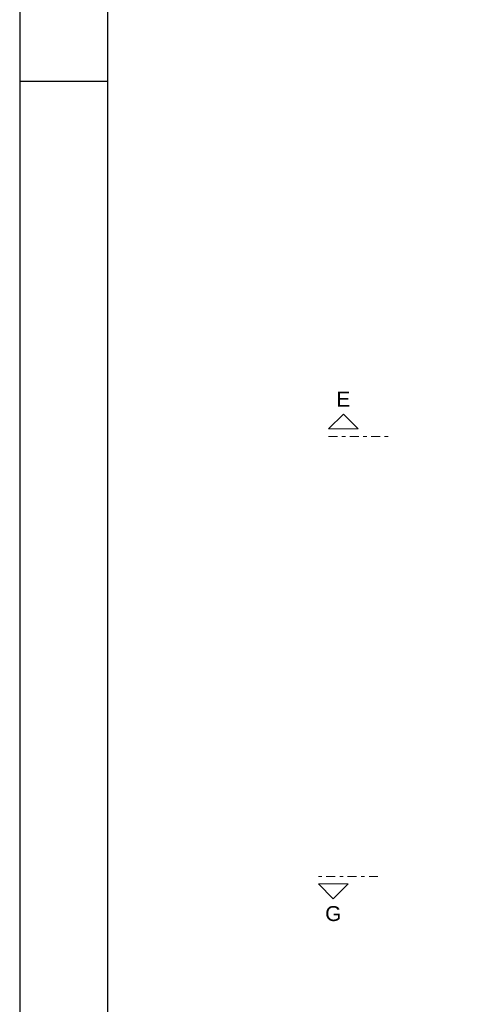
# Model space of a CAD drawing. Header units: millimetres. Extents: x 0 to 119, y 0 to 84.
# Tile 5 of 38: x 0 to 13, y 33 to 61. Entities that reach past the tile are written whole.
import ezdxf

# ---------------------------------------------------------------- set-up
doc = ezdxf.new("R2010")
doc.units = ezdxf.units.MM
doc.header["$MEASUREMENT"] = 0
doc.linetypes.add('DASHDOT', pattern=[2.54, 1.27, -0.635, 0, -0.635])
doc.linetypes.add('NULL', pattern=[0])
doc.layers.add('FO-Cortes', color=9, linetype='DASHDOT', lineweight=5)
doc.layers.add('SEDUC_MARF', color=1, linetype='Continuous')
doc.layers.add('SEDUC_MARGG', color=7, linetype='Continuous')
doc.styles.add('Arial', font='txt')

msp = doc.modelspace()

# ---------------------------------------------------------------- linework, layer by layer
at = {"layer": 'FO-Cortes', "ltscale": 0.2}
for p, q in [((8.7827, 49.299), (10.4771, 49.299)), ((10.19, 36.7826), (8.4956, 36.7826))]:
    msp.add_line(p, q, dxfattribs=at)
at = {"layer": 'FO-Cortes', "linetype": 'Continuous', "ltscale": 0.2}
for points in [[(8.7827, 49.5108), (9.6299, 49.5108), (9.2063, 49.9344), (8.7827, 49.5108)], [(8.4956, 36.5708), (9.3428, 36.5708), (8.9192, 36.1472), (8.4956, 36.5708)]]:
    msp.add_lwpolyline(points, close=True, dxfattribs=at)
at = {"layer": 'SEDUC_MARF'}
msp.add_line((0, 59.4), (2.5, 59.4), dxfattribs=at)
msp.add_lwpolyline([(118.9, 84.1), (0, 84.1), (0, 0), (118.9, 0)], close=True, dxfattribs=at)
at = {"layer": 'SEDUC_MARGG'}
msp.add_lwpolyline([(2.5, 1), (117.9, 1), (117.9, 83.1), (2.5, 83.1), (2.5, 1)], dxfattribs=at)

# ---------------------------------------------------------------- texts
at = {"layer": 'FO-Cortes', "linetype": 'NULL', "ltscale": 0.2, "char_height": 0.4236, "attachment_point": 8, "line_spacing_factor": 0.798, "style": 'Arial'}
for s, insert, width in [('E', (9.2066, 50.146), 0.773711), ('G', (8.9196, 35.5118), 0.902285)]:
    msp.add_mtext(s, dxfattribs=dict(at, insert=insert, width=width))

doc.saveas('drawing.dxf')
